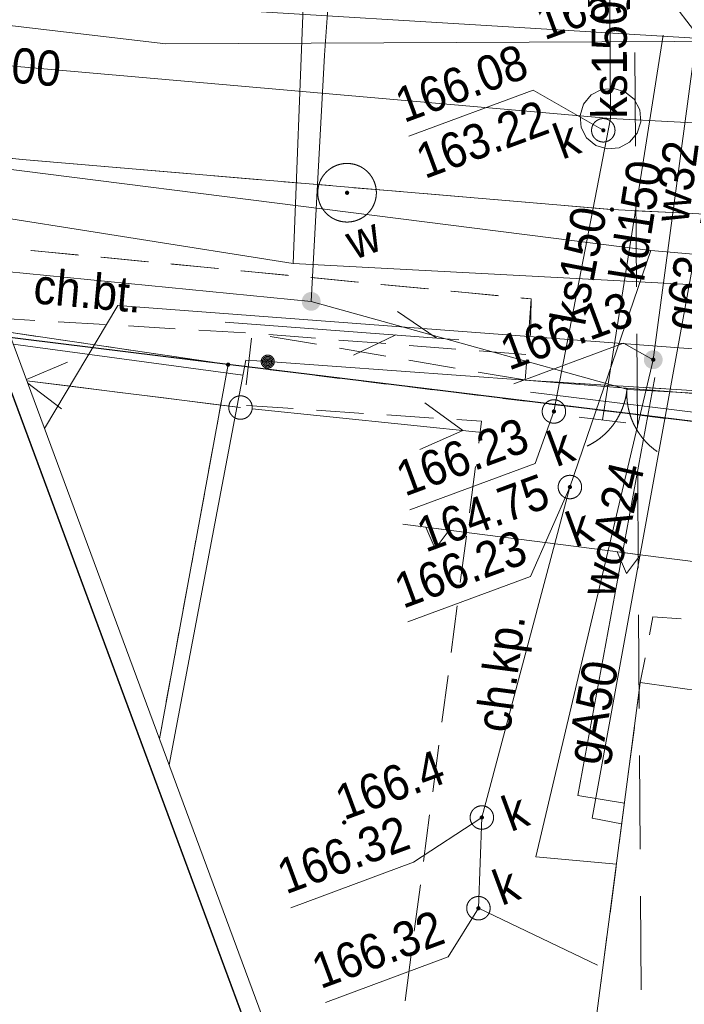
# Model space of a CAD drawing. Header units: millimetres. Extents: x -1155795 to 240441, y -422828 to 463730.
# Tile 6 of 66: x -80306 to -66131, y -40245 to -19238. Entities that reach past the tile are written whole.
import ezdxf
from ezdxf.xclip import XClip

# ---------------------------------------------------------------- set-up
doc = ezdxf.new("R2010")
doc.units = ezdxf.units.MM
doc.header["$MEASUREMENT"] = 0
doc.header["$XCLIPFRAME"] = 0
doc.linetypes.add('Dashed 1_500', pattern=[1000, 500, -500])
for name, color, linetype in [('00 PZT MAPA', 7, 'Continuous'), ('Sycow_7_203-punkt graniczny', 7, 'Continuous'), ('Sycow_7_punkt wysokościowy naturalny', 7, 'Continuous'), ('Sycow_7_RTPW02 - Punkt wysokościowy sztuczny', 7, 'Continuous'), ('Sycow_7_Szczegółowa osnowa geodezyjna pozioma', 7, 'Continuous'), ('Sycow_7_zasuwa - siec wodociągowa (punkt)', 7, 'Continuous')]:
    doc.layers.add(name, color=color, linetype=linetype)
for name, color, linetype, lineweight in [('0_Nr_pióra__27', 7, 'Continuous', 25), ('Nowe_0_Nr_pióra__27', 7, 'Continuous', 25), ('Sycow_7_218-kontur użytku gruntowego_Nr_pióra__3', 3, 'Continuous', 18), ('Sycow_7_219-działka ewidencyjna_Nr_pióra__7', 7, 'Continuous', 18), ('Sycow_7_312-budynek ewidencyjny_Nr_pióra__7', 7, 'Continuous', 18), ('Sycow_7_@Wywiad_Nr_pióra__34', 34, 'Continuous', 18), ('Sycow_7_@Zakres_Nr_pióra__6', 6, 'Continuous', 18), ('Sycow_7_brama (linia) - symbol_Nr_pióra__7', 7, 'Continuous', 18), ('Sycow_7_brama (linia)_Nr_pióra__7', 7, 'Continuous', 18), ('Sycow_7_chodnik (powierzchnia)-Atr17_Nr_pióra__7', 7, 'Continuous', 18), ('Sycow_7_chodnik (powierzchnia)_Nr_pióra__7', 7, 'Continuous', 18), ('Sycow_7_inna budowla (powierzchnia)-Atr17_Nr_pióra__7', 7, 'Continuous', 18), ('Sycow_7_krawężnik (linia)_Nr_pióra__7', 7, 'Continuous', 18), ('Sycow_7_ogrodzenie trwałe (linia)_Nr_pióra__7', 7, 'Continuous', 18), ('Sycow_7_Oś ulicy_Nr_pióra__5', 5, 'Continuous', 18), ('Sycow_7_przewód elektroenergetyczny niskiego napięcia (linia)_Nr_pióra__1', 1, 'Continuous', 18), ('Sycow_7_przewód gazowy (linia)-Atr1_Nr_pióra__7', 7, 'Continuous', 18), ('Sycow_7_przewód gazowy (linia)_Nr_pióra__40', 40, 'Continuous', 18), ('Sycow_7_przewód kanalizacyjny (linia)-Atr1_Nr_pióra__34', 34, 'Continuous', 18), ('Sycow_7_przewód kanalizacyjny (linia)_Nr_pióra__34', 34, 'Continuous', 18), ('Sycow_7_przewód telekomunikacyjny (linia)_Nr_pióra__30', 30, 'Continuous', 18), ('Sycow_7_przewód wodociągowy (linia)-Atr1_Nr_pióra__5', 5, 'Continuous', 18), ('Sycow_7_przewód wodociągowy (linia)_Nr_pióra__5', 5, 'Continuous', 18), ('Sycow_7_punkt o określonej wysokości (sieć kanalizacyjna)-Atr2_Nr_pióra__34', 34, 'Continuous', 18), ('Sycow_7_punkt o określonej wysokości (sieć kanalizacyjna)-Atr2_Nr_pióra__7', 7, 'Continuous', 18), ('Sycow_7_punkt o określonej wysokości (sieć kanalizacyjna)-Atr3_Nr_pióra__34', 34, 'Continuous', 18), ('Sycow_7_punkt o określonej wysokości (sieć kanalizacyjna)_Nr_pióra__34', 34, 'Continuous', 18), ('Sycow_7_punkt o określonej wysokości (sieć telekomunikacyjna)-Atr3_Nr_pióra__30', 30, 'Continuous', 18), ('Sycow_7_punkt o określonej wysokości (sieć wodociągowa)-Atr2_Nr_pióra__5', 5, 'Continuous', 18), ('Sycow_7_punkt o określonej wysokości (sieć wodociągowa)-Atr2_Nr_pióra__7', 7, 'Continuous', 18), ('Sycow_7_punkt o określonej wysokości (sieć wodociągowa)_Nr_pióra__5', 5, 'Continuous', 18), ('Sycow_7_punkt wysokościowy naturalny-Atr2_Nr_pióra__7', 7, 'Continuous', 18), ('Sycow_7_PZT_NLZ - Nieprzekraczalna linia zabudowy_Nr_pióra__7', 7, 'Continuous', 18), ('Sycow_7_studzienka - przewód kanalizacyjny (powierzchnia)_Nr_pióra__34', 34, 'Continuous', 18), ('Sycow_7_studzienka okrągła - przewód kanalizacyjny (punkt)-Atr17_Nr_pióra__34', 34, 'Continuous', 18), ('Sycow_7_studzienka okrągła - przewód kanalizacyjny (punkt)_Nr_pióra__34', 34, 'Continuous', 18), ('Sycow_7_SUPE04 - Przewód elektroenergetyczny niskiego napięcia_Nr_pióra__1', 1, 'Continuous', 18), ('Sycow_7_SUPT01 - Przewód telekomunikacyjny napowietrzny_Nr_pióra__30', 30, 'Continuous', 18), ('Sycow_7_Szczegółowa osnowa geodezyjna pozioma_Nr_pióra__7', 7, 'Continuous', 18), ('Sycow_7_słup (punkt)_Nr_pióra__7', 7, 'Continuous', 18), ('Sycow_7_trójnik - siec wodociągowa (punkt)_Nr_pióra__7', 7, 'Continuous', 18), ('Sycow_7_Warstwa 3_Nr_pióra__7', 7, 'Continuous', 18), ('Sycow_7_wylot kanału (punkt)_Nr_pióra__7', 7, 'Continuous', 18), ('Sycow_7_zasuwa - siec wodociągowa (punkt)-Atr17_Nr_pióra__7', 7, 'Continuous', 18)]:
    doc.layers.add(name, color=color, linetype=linetype, lineweight=lineweight)
doc.layers.add('0_Nr_pióra__99', color=7, linetype='Continuous', lineweight=0, true_color=0xaad2ff)
doc.layers.add('Sycow_7_PZT_RT - Linia rozgraniczająca_Nr_pióra__252', color=7, linetype='Continuous', lineweight=18, true_color=0x929292)
doc.styles.add('STYL_AUTOMATYCZNY_5', font='txt', dxfattribs={"width": 0.9})

# ---------------------------------------------------------------- blocks, each defined once
blk = doc.blocks.new('Rysunek_1_7', base_point=(14567, -19307))
at = {"layer": 'Sycow_7_203-punkt graniczny', "linetype": 'Continuous', "lineweight": 0, "true_color": 0x000000}
blk.add_hatch(color=178, dxfattribs=at).paths.add_polyline_path([(-75819, -26582, 1), (-75903, -26613, 1)])
at = {"layer": 'Sycow_7_punkt o określonej wysokości (sieć kanalizacyjna)_Nr_pióra__34', "linetype": 'Continuous', "lineweight": 18}
for points in [[(-67817, -21582, 1), (-67901, -21614, 1)], [(-68870, -27581, 1), (-68954, -27612, 1)], [(-68529, -29193, 1), (-68613, -29224, 1)], [(-70407, -36244, 1), (-70492, -36275, 1)], [(-70480, -38180, 1), (-70564, -38211, 1)]]:
    blk.add_hatch(color=34, dxfattribs=at).paths.add_polyline_path(points)
at = {"layer": 'Sycow_7_punkt o określonej wysokości (sieć wodociągowa)_Nr_pióra__5', "linetype": 'Continuous', "lineweight": 18}
blk.add_hatch(color=5, dxfattribs=at).paths.add_polyline_path([(-66751, -26477, 1), (-66836, -26508, 1)])
at = {"layer": 'Sycow_7_punkt wysokościowy naturalny', "linetype": 'Continuous', "lineweight": 0, "true_color": 0x000000}
blk.add_hatch(color=178, dxfattribs=at).paths.add_polyline_path([(-73343, -36350, 1), (-73427, -36381, 1)])
at = {"layer": 'Sycow_7_RTPW02 - Punkt wysokościowy sztuczny', "linetype": 'Continuous', "lineweight": 0, "true_color": 0x000000}
blk.add_hatch(color=178, dxfattribs=at).paths.add_polyline_path([(-67632, -23273, 1), (-67717, -23305, 1)])
at = {"layer": 'Sycow_7_Szczegółowa osnowa geodezyjna pozioma', "linetype": 'Continuous', "lineweight": 0, "true_color": 0x000000}
blk.add_hatch(color=178, dxfattribs=at).paths.add_polyline_path([(-73281, -22915, 1), (-73366, -22946, 1)])
at = {"layer": 'Sycow_7_zasuwa - siec wodociągowa (punkt)', "linetype": 'Continuous', "lineweight": 0, "true_color": 0x000000}
for points in [[(-74049, -25052, 1), (-74129, -25444, 1)], [(-66605, -26423, 1), (-66981, -26562, 1)]]:
    blk.add_hatch(color=178, dxfattribs=at).paths.add_polyline_path(points)
at = {"layer": 'Sycow_7_218-kontur użytku gruntowego_Nr_pióra__3', "color": 3, "linetype": 'Continuous', "lineweight": 18}
for p, q in [((-80537, -25905), (-79930, -25994)), ((-79930, -25994), (-80537, -25905)), ((-79436, -26068), (-78941, -26141)), ((-78941, -26141), (-79436, -26068)), ((-78446, -26214), (-77952, -26288)), ((-77952, -26288), (-78446, -26214)), ((-77457, -26361), (-76963, -26434)), ((-76963, -26434), (-77457, -26361)), ((-76468, -26508), (-75861, -26598)), ((-75861, -26598), (-76468, -26508)), ((-75861, -26598), (-75916, -26900)), ((-75916, -26900), (-75861, -26598)), ((-75861, -26598), (-75463, -26646)), ((-75463, -26646), (-75861, -26598)), ((-74967, -26707), (-74471, -26768)), ((-74471, -26768), (-74967, -26707)), ((-73974, -26829), (-73478, -26890)), ((-73478, -26890), (-73974, -26829)), ((-72982, -26951), (-72486, -27012)), ((-72486, -27012), (-72982, -26951)), ((-71989, -27073), (-71493, -27134)), ((-71493, -27134), (-71989, -27073)), ((-70997, -27195), (-70501, -27256)), ((-70501, -27256), (-70997, -27195)), ((-76007, -27392), (-76097, -27883)), ((-76097, -27883), (-76007, -27392)), ((-70004, -27317), (-69508, -27378)), ((-69508, -27378), (-70004, -27317)), ((-69012, -27439), (-68515, -27500)), ((-68515, -27500), (-69012, -27439)), ((-68019, -27561), (-67523, -27622)), ((-67523, -27622), (-68019, -27561)), ((-67027, -27683), (-66530, -27744)), ((-66530, -27744), (-67027, -27683)), ((-76187, -28375), (-76277, -28867)), ((-76277, -28867), (-76187, -28375)), ((-76368, -29359), (-76458, -29851)), ((-76458, -29851), (-76368, -29359)), ((-76548, -30342), (-76638, -30834)), ((-76638, -30834), (-76548, -30342)), ((-76729, -31326), (-76819, -31818)), ((-76819, -31818), (-76729, -31326)), ((-76909, -32310), (-76999, -32801)), ((-76999, -32801), (-76909, -32310)), ((-77089, -33293), (-77180, -33785)), ((-77180, -33785), (-77089, -33293)), ((-77270, -34277), (-77325, -34579)), ((-77325, -34579), (-77270, -34277))]:
    blk.add_line(p, q, dxfattribs=at)
at = {"layer": 'Sycow_7_219-działka ewidencyjna_Nr_pióra__7', "color": 7, "linetype": 'Continuous', "lineweight": 18}
for p, q in [((-80537, -25905), (-75861, -26598)), ((-77325, -34579), (-75861, -26598)), ((-75861, -26598), (-57696, -28829))]:
    blk.add_line(p, q, dxfattribs=at)
at = {"layer": 'Sycow_7_312-budynek ewidencyjny_Nr_pióra__7', "color": 7, "linetype": 'Continuous', "lineweight": 18}
for p, q in [((-68089, -41165), (-67070, -33377)), ((-67070, -33377), (-58309, -34633))]:
    blk.add_line(p, q, dxfattribs=at)
at = {"layer": 'Sycow_7_@Wywiad_Nr_pióra__34', "color": 34, "linetype": 'Continuous', "lineweight": 18, "flags": 128}
blk.add_lwpolyline([(-66845, -24165), (-56584, -25041), (-49148, -24843)], dxfattribs=at)
at = {"layer": 'Sycow_7_@Zakres_Nr_pióra__6', "color": 6, "linetype": 'Continuous', "lineweight": 18}
for p, q in [((-67171, -21938), (-67185, -19938)), ((-67152, -24938), (-67165, -22938)), ((-67132, -27938), (-67145, -25938)), ((-67112, -30937), (-67125, -28938)), ((-67093, -33937), (-67106, -31937)), ((-67073, -36937), (-67086, -34937)), ((-67053, -39937), (-67066, -37937))]:
    blk.add_line(p, q, dxfattribs=at)
at = {"layer": 'Sycow_7_brama (linia) - symbol_Nr_pióra__7', "color": 7, "linetype": 'Continuous', "lineweight": 18}
for centre, start, end in [((-68848, -26981), 295.46, 355.46), ((-65857, -27218), 175.46, 235.46)]:
    blk.add_arc(centre, 1500, start, end, dxfattribs=at)
at = {"layer": 'Sycow_7_brama (linia)_Nr_pióra__7', "color": 7, "linetype": 'Continuous', "lineweight": 18}
blk.add_line((-65183, -27272), (-69522, -26927), dxfattribs=at)
at = {"layer": 'Sycow_7_chodnik (powierzchnia)_Nr_pióra__7', "color": 7, "linetype": 'Continuous', "lineweight": 18}
for p, q in [((-78161, -22398), (-79157, -22314)), ((-76666, -22525), (-77663, -22441)), ((-75172, -22652), (-76168, -22568)), ((-73677, -22779), (-74673, -22695)), ((-72182, -22906), (-73179, -22822)), ((-70688, -23033), (-71684, -22948)), ((-69193, -23160), (-70189, -23075)), ((-67698, -23287), (-68695, -23202)), ((-66200, -23362), (-67199, -23313)), ((-79071, -24257), (-80066, -24161)), ((-80050, -24163), (-79055, -24259)), ((-77578, -24402), (-78573, -24306)), ((-78557, -24307), (-77562, -24404)), ((-76085, -24547), (-77080, -24450)), ((-77064, -24452), (-76069, -24548)), ((-74592, -24692), (-75587, -24595)), ((-75571, -24597), (-74576, -24693)), ((-73099, -24836), (-74094, -24740)), ((-74078, -24741), (-73083, -24838)), ((-71606, -24981), (-72601, -24885)), ((-72585, -24886), (-71590, -24983)), ((-70113, -25126), (-71108, -25029)), ((-71092, -25031), (-70097, -25127)), ((-80644, -25615), (-79982, -25655)), ((-79483, -25684), (-78485, -25743)), ((-77986, -25773), (-76987, -25832)), ((-76488, -25862), (-75490, -25921)), ((-75364, -26034), (-75478, -27027)), ((-74991, -25957), (-73994, -26034)), ((-73977, -26164), (-74963, -25995)), ((-73496, -26073), (-72499, -26150)), ((-72499, -26417), (-73484, -26249)), ((-72000, -26189), (-71003, -26266)), ((-70505, -26305), (-69508, -26382)), ((-71020, -26671), (-72006, -26502)), ((-69542, -26924), (-70527, -26755)), ((-68045, -27019), (-69043, -26957)), ((-68465, -26993), (-67467, -27055)), ((-66548, -27112), (-67546, -27050)), ((-66968, -27086), (-65970, -27147)), ((-75470, -27470), (-74473, -27537)), ((-73974, -27570), (-72976, -27637)), ((-72477, -27670), (-71479, -27737)), ((-70583, -28771), (-70713, -29762)), ((-70779, -30258), (-70910, -31249)), ((-70975, -31745), (-71106, -32736)), ((-71171, -33232), (-71302, -34223)), ((-67326, -35329), (-67196, -34338)), ((-71367, -34719), (-71498, -35711)), ((-67520, -36816), (-67390, -35825)), ((-71564, -36206), (-71695, -37198)), ((-67715, -38304), (-67585, -37312)), ((-71760, -37693), (-71891, -38685)), ((-67909, -39791), (-67780, -38800)), ((-71956, -39180), (-72087, -40172))]:
    blk.add_line(p, q, dxfattribs=at)
at = {"layer": 'Sycow_7_chodnik (powierzchnia)_Nr_pióra__7', "color": 7, "linetype": 'Continuous', "lineweight": 18, "flags": 128}
for points in [[(-79655, -22271), (-80254, -22221), (-80651, -22179)], [(-69413, -25974), (-69396, -25195), (-69615, -25174)], [(-69599, -25176), (-69396, -25195), (-69454, -25989)], [(-69490, -26488), (-69522, -26927), (-68964, -26962)], [(-70981, -27770), (-70455, -27806), (-70517, -28275)], [(-66875, -32364), (-66800, -31976), (-66197, -32019)], [(-67131, -33842), (-67070, -33377), (-66969, -32855)]]:
    blk.add_lwpolyline(points, dxfattribs=at)
at = {"layer": 'Sycow_7_inna budowla (powierzchnia)-Atr17_Nr_pióra__7', "color": 7, "linetype": 'Continuous', "lineweight": 18}
for p, q in [((-80164, -26914), (-79289, -26545)), ((-79218, -27058), (-80154, -26941)), ((-80135, -26991), (-79414, -27538)), ((-78226, -27183), (-79218, -27058)), ((-77234, -27307), (-78226, -27183)), ((-76242, -27432), (-77234, -27307)), ((-76242, -27432), (-75597, -27513))]:
    blk.add_line(p, q, dxfattribs=at)
at = {"layer": 'Sycow_7_krawężnik (linia)_Nr_pióra__7', "color": 7, "linetype": 'Continuous', "lineweight": 18, "flags": 128}
blk.add_lwpolyline([(113556, -22974), (108833, -22832), (87103, -22262), (62467, -21936), (49262, -22272), (35935, -22653), (29917, -22837), (10745, -23338), (-2975, -23635), (-15947, -23939), (-24806, -24115), (-45149, -24410), (-67674, -23289), (-80254, -22221), (-81968, -22041)], dxfattribs=at)
at = {"layer": 'Sycow_7_ogrodzenie trwałe (linia)_Nr_pióra__7', "color": 7, "linetype": 'Continuous', "lineweight": 18}
for p, q in [((-75544, -26821), (-80442, -26162)), ((-69522, -26927), (-75016, -26533)), ((-75016, -26533), (-75016, -26533)), ((-74989, -26535), (-74989, -26535)), ((-74961, -26537), (-74961, -26537)), ((-74933, -26539), (-74933, -26539)), ((-74906, -26541), (-74906, -26541)), ((-74878, -26543), (-74878, -26543)), ((-76093, -29726), (-77118, -35138))]:
    blk.add_line(p, q, dxfattribs=at)
at = {"layer": 'Sycow_7_ogrodzenie trwałe (linia)_Nr_pióra__7', "color": 7, "linetype": 'Continuous', "lineweight": 18, "flags": 128}
blk.add_lwpolyline([(-75016, -26533), (-75481, -26500), (-76093, -29726)], dxfattribs=at)
at = {"layer": 'Sycow_7_ogrodzenie trwałe (linia)_Nr_pióra__7', "color": 7, "linetype": 'Continuous', "lineweight": 18}
for radius in [139, 111, 83.3, 55.6, 27.8]:
    blk.add_circle((-75016, -26533), radius, dxfattribs=at)
at = {"layer": 'Sycow_7_Oś ulicy_Nr_pióra__5', "color": 5, "linetype": 'Continuous', "lineweight": 18, "flags": 128}
blk.add_lwpolyline([(-83070, -19065), (-77190, -19753), (-19864, -19492), (59637, -14954), (111023, -16134)], dxfattribs=at)
at = {"layer": 'Sycow_7_przewód elektroenergetyczny niskiego napięcia (linia)_Nr_pióra__1', "color": 1, "linetype": 'Continuous', "lineweight": 18}
blk.add_line((-80154, -26941), (-75597, -27513), dxfattribs=at)
at = {"layer": 'Sycow_7_przewód gazowy (linia)_Nr_pióra__40', "color": 40, "linetype": 'Continuous', "lineweight": 18}
blk.add_line((-73804, -7068), (-74473, -24441), dxfattribs=at)
at = {"layer": 'Sycow_7_przewód gazowy (linia)_Nr_pióra__40', "color": 40, "linetype": 'Continuous', "lineweight": 18, "flags": 128}
for points in [[(-67468, -36393), (-68098, -36274), (-64593, -16998)], [(-81489, -23333), (-74473, -24441), (-65760, -24905), (-47998, -26998), (-35625, -27151), (-6779, -25513), (14559, -24191), (20451, -23054), (48781, -22183), (76948, -21906), (87474, -22199), (101858, -22887)], [(-66759, -26874), (-68405, -35791), (-67406, -35954)]]:
    blk.add_lwpolyline(points, dxfattribs=at)
at = {"layer": 'Sycow_7_przewód kanalizacyjny (linia)_Nr_pióra__34', "color": 34, "linetype": 'Continuous', "lineweight": 18}
for p, q in [((-67706, -21349), (-67740, -13108)), ((-46690, -20798), (-83251, -18575)), ((-66584, -19569), (-67874, -27778)), ((-67706, -21349), (-82410, -20055)), ((-67706, -21349), (-68912, -27597)), ((-50054, -22224), (-67706, -21349)), ((-81889, -22253), (-66845, -24165))]:
    blk.add_line(p, q, dxfattribs=at)
at = {"layer": 'Sycow_7_przewód kanalizacyjny (linia)_Nr_pióra__34', "color": 34, "linetype": 'Continuous', "lineweight": 18, "flags": 128}
blk.add_lwpolyline([(-67982, -39409), (-70522, -38195), (-70449, -36260), (-68571, -29209), (-66845, -24165)], dxfattribs=at)
at = {"layer": 'Sycow_7_przewód telekomunikacyjny (linia)_Nr_pióra__30', "color": 30, "linetype": 'Continuous', "lineweight": 18}
blk.add_line((-79776, -27960), (-78215, -25337), dxfattribs=at)
at = {"layer": 'Sycow_7_przewód telekomunikacyjny (linia)_Nr_pióra__30', "color": 30, "linetype": 'Continuous', "lineweight": 18, "flags": 128}
blk.add_lwpolyline([(-78215, -25337), (-49168, -27527), (-40208, -27792), (-26117, -27256), (10823, -25073)], dxfattribs=at)
at = {"layer": 'Sycow_7_przewód wodociągowy (linia)_Nr_pióra__5', "color": 5, "linetype": 'Continuous', "lineweight": 18}
blk.add_line((-73806, -19993), (-74089, -25248), dxfattribs=at)
at = {"layer": 'Sycow_7_przewód wodociągowy (linia)_Nr_pióra__5', "color": 5, "linetype": 'Continuous', "lineweight": 18, "flags": 128}
for points in [[(-66426, -18615), (-66452, -18774), (-65867, -19549), (-66793, -26492)], [(56731, -21074), (56633, -21558), (53002, -21889), (48325, -21872), (31301, -21714), (29257, -22097), (21060, -23373), (13886, -24675), (-7481, -26210), (-16440, -26840), (-28419, -27778), (-36529, -28051), (-47880, -28009), (-55848, -27771), (-67336, -27130), (-74089, -25248), (-81033, -24565)], [(-67575, -37254), (-69295, -37101), (-66793, -26492)]]:
    blk.add_lwpolyline(points, dxfattribs=at)
at = {"layer": 'Sycow_7_punkt o określonej wysokości (sieć kanalizacyjna)-Atr2_Nr_pióra__7', "color": 7, "linetype": 'Continuous', "lineweight": 18, "flags": 128}
for points in [[(-67859, -21598), (-69358, -20745), (-72005, -21725)], [(-68912, -27597), (-69312, -28705), (-71988, -29696)], [(-68571, -29209), (-69410, -31119), (-72026, -32087)], [(-70449, -36260), (-71908, -37216), (-74525, -38184)], [(-70522, -38195), (-71171, -39235), (-73787, -40204)]]:
    blk.add_lwpolyline(points, dxfattribs=at)
at = {"layer": 'Sycow_7_punkt o określonej wysokości (sieć wodociągowa)-Atr2_Nr_pióra__7', "color": 7, "linetype": 'Continuous', "lineweight": 18, "flags": 128}
blk.add_lwpolyline([(-66793, -26492), (-67425, -26140), (-69768, -27007)], dxfattribs=at)
at = {"layer": 'Sycow_7_PZT_NLZ - Nieprzekraczalna linia zabudowy_Nr_pióra__7', "color": 7, "linetype": 'Continuous', "lineweight": 18}
for p, q in [((-72131, -30000), (-70660, -30190)), ((-70660, -30190), (-67437, -30607)), ((-67437, -30607), (-67189, -30639)), ((-67189, -30639), (-63966, -31056))]:
    blk.add_line(p, q, dxfattribs=at)
at = {"layer": 'Sycow_7_PZT_NLZ - Nieprzekraczalna linia zabudowy_Nr_pióra__7', "color": 7, "linetype": 'Continuous', "lineweight": 18, "flags": 128}
for points in [[(-71643, -30063), (-71148, -30127), (-71448, -30526)], [(-67561, -30591), (-67065, -30655), (-67366, -31055)]]:
    blk.add_lwpolyline(points, close=True, dxfattribs=at)
at = {"layer": 'Sycow_7_PZT_RT - Linia rozgraniczająca_Nr_pióra__252', "color": 252, "linetype": 'Continuous', "lineweight": 18, "true_color": 0x929292, "flags": 128}
blk.add_lwpolyline([(-69413, -27188), (-57683, -28629), (-39732, -28747), (-23839, -27797), (-19841, -27565), (30, -26370), (20336, -25057), (40462, -23652), (60827, -22726), (85533, -23424)], dxfattribs=at)
at = {"layer": 'Sycow_7_studzienka - przewód kanalizacyjny (powierzchnia)_Nr_pióra__34', "color": 34, "linetype": 'Continuous', "lineweight": 18, "flags": 128}
blk.add_lwpolyline([(-68016, -21923), (-68214, -21761), (-68329, -21537), (-68351, -21279), (-68279, -21039), (-68118, -20841), (-67894, -20726), (-67635, -20705), (-67396, -20776), (-67197, -20937), (-67083, -21161), (-67061, -21420), (-67133, -21659), (-67297, -21848), (-67518, -21973), (-67777, -21994)], close=True, dxfattribs=at)
at = {"layer": 'Sycow_7_studzienka okrągła - przewód kanalizacyjny (punkt)_Nr_pióra__34', "color": 34, "linetype": 'Continuous', "lineweight": 18}
for centre in [(-67859, -21598), (-68912, -27597), (-68571, -29209), (-70449, -36260), (-70522, -38195)]:
    blk.add_circle(centre, 250, dxfattribs=at)
at = {"layer": 'Sycow_7_SUPE04 - Przewód elektroenergetyczny niskiego napięcia_Nr_pióra__1', "color": 1, "linetype": 'Continuous', "lineweight": 18}
for p, q in [((-70856, -28003), (-71666, -27416)), ((-75348, -27538), (-70375, -28052)), ((-71769, -28411), (-70856, -28003))]:
    blk.add_line(p, q, dxfattribs=at)
at = {"layer": 'Sycow_7_SUPT01 - Przewód telekomunikacyjny napowietrzny_Nr_pióra__30', "color": 30, "linetype": 'Continuous', "lineweight": 18}
for p, q in [((-71420, -26029), (-72246, -25465)), ((-75924, -25688), (-70938, -26065)), ((-73185, -26397), (-72284, -25963))]:
    blk.add_line(p, q, dxfattribs=at)
at = {"layer": 'Sycow_7_Szczegółowa osnowa geodezyjna pozioma_Nr_pióra__7', "color": 7, "linetype": 'Continuous', "lineweight": 18}
blk.add_circle((-73324, -22930), 625, dxfattribs=at)
at = {"layer": 'Sycow_7_słup (punkt)_Nr_pióra__7', "color": 7, "linetype": 'Continuous', "lineweight": 18}
blk.add_circle((-75597, -27513), 250, dxfattribs=at)
at = {"layer": 'Sycow_7_trójnik - siec wodociągowa (punkt)_Nr_pióra__7', "color": 7, "linetype": 'Continuous', "lineweight": 18}
blk.add_line((-73731, -18996), (-73806, -19993), dxfattribs=at)
at = {"layer": 'Sycow_7_Warstwa 3_Nr_pióra__7', "color": 7, "linetype": 'Continuous', "lineweight": 18, "flags": 128}
blk.add_lwpolyline([(27307, -64122), (35308, -85732), (124558, -52686), (67236, 102126), (-104410, 38571), (-55090, -94631)], close=True, dxfattribs=at)
blk.add_lwpolyline([(-104955, 38915), (-38217, -141329)], dxfattribs=at)
at = {"layer": 'Sycow_7_wylot kanału (punkt)_Nr_pióra__7', "color": 7, "linetype": 'Continuous', "lineweight": 18}
blk.add_line((-68370, -27715), (-67378, -27841), dxfattribs=at)
at = {"layer": 'Sycow_7_chodnik (powierzchnia)-Atr17_Nr_pióra__7', "color": 7, "linetype": 'Continuous', "lineweight": 18, "char_height": 750, "attachment_point": 7, "style": 'STYL_AUTOMATYCZNY_5'}
for s, insert, rotation in [('\\A1;{\\pql;\\fArial|b0|i0|c0|p0;\\W0.900000;ch.bt.}', (-80034, -25297), 354.8528), ('\\A1;{\\pql;\\fArial|b0|i0|c0|p0;\\W0.900000;ch.kp.}', (-69626, -34500), 82.483)]:
    blk.add_mtext(s, dxfattribs=dict(at, insert=insert, rotation=rotation))
at = {"layer": 'Sycow_7_przewód gazowy (linia)-Atr1_Nr_pióra__7', "color": 7, "linetype": 'Continuous', "lineweight": 18, "char_height": 750, "attachment_point": 4, "style": 'STYL_AUTOMATYCZNY_5'}
for s, insert, rotation in [('\\A1;{\\pql;\\fArial|b0|i0|c0|p0;\\W0.900000;g63}', (-66115, -25862), 79.695), ('\\A1;{\\pql;\\fArial|b0|i0|c0|p0;\\W0.900000;gA50}', (-68190, -35119), 79.538)]:
    blk.add_mtext(s, dxfattribs=dict(at, insert=insert, rotation=rotation))
at = {"layer": 'Sycow_7_przewód kanalizacyjny (linia)-Atr1_Nr_pióra__34', "color": 34, "linetype": 'Continuous', "lineweight": 18, "char_height": 750, "attachment_point": 4, "style": 'STYL_AUTOMATYCZNY_5'}
for s, insert, rotation in [('\\A1;{\\pql;\\fArial|b0|i0|c0|p0;\\W0.900000;ks150}', (-67721, -21349), 90.234), ('\\A1;{\\pql;\\fArial|b0|i0|c0|p0;\\W0.900000;ks300}', (-81936, -20078), 354.968), ('\\A1;{\\pql;\\fArial|b0|i0|c0|p0;\\W0.900000;kd150}', (-67360, -24794), 81.069), ('\\A1;{\\pql;\\fArial|b0|i0|c0|p0;\\W0.900000;ks150}', (-68618, -25723), 79.076)]:
    blk.add_mtext(s, dxfattribs=dict(at, insert=insert, rotation=rotation))
at = {"layer": 'Sycow_7_przewód wodociągowy (linia)-Atr1_Nr_pióra__5', "color": 5, "linetype": 'Continuous', "lineweight": 18, "char_height": 750, "attachment_point": 4, "style": 'STYL_AUTOMATYCZNY_5'}
for s, insert, rotation in [('\\A1;{\\pql;\\fArial|b0|i0|c0|p0;\\W0.900000;w32}', (-66414, -23551), 82.399), ('\\A1;{\\pql;\\fArial|b0|i0|c0|p0;\\W0.900000;woA24}', (-67997, -31514), 76.73)]:
    blk.add_mtext(s, dxfattribs=dict(at, insert=insert, rotation=rotation))
at = {"layer": 'Sycow_7_punkt o określonej wysokości (sieć kanalizacyjna)-Atr2_Nr_pióra__34', "color": 34, "linetype": 'Continuous', "lineweight": 18, "char_height": 750, "attachment_point": 7, "rotation": 20.318, "style": 'STYL_AUTOMATYCZNY_5'}
for s, insert in [('\\A1;{\\pql;\\fArial|b0|i0|c0|p0;\\W0.900000;166.08}', (-72105, -21455)), ('\\A1;{\\pql;\\fArial|b0|i0|c0|p0;\\W0.900000;166.23}', (-72088, -29426)), ('\\A1;{\\pql;\\fArial|b0|i0|c0|p0;\\W0.900000;166.23}', (-72126, -31818)), ('\\A1;{\\pql;\\fArial|b0|i0|c0|p0;\\W0.900000;166.32}', (-74625, -37914)), ('\\A1;{\\pql;\\fArial|b0|i0|c0|p0;\\W0.900000;166.32}', (-73887, -39934))]:
    blk.add_mtext(s, dxfattribs=dict(at, insert=insert))
at = {"layer": 'Sycow_7_punkt o określonej wysokości (sieć kanalizacyjna)-Atr3_Nr_pióra__34', "color": 34, "linetype": 'Continuous', "lineweight": 18, "char_height": 750, "attachment_point": 7, "rotation": 20.318, "style": 'STYL_AUTOMATYCZNY_5'}
for s, insert in [('\\A1;{\\pql;\\fArial|b0|i0|c0|p0;\\W0.900000;163.22}', (-71662, -22651)), ('\\A1;{\\pql;\\fArial|b0|i0|c0|p0;\\W0.900000;164.75}', (-71645, -30622))]:
    blk.add_mtext(s, dxfattribs=dict(at, insert=insert))
at = {"layer": 'Sycow_7_punkt o określonej wysokości (sieć telekomunikacyjna)-Atr3_Nr_pióra__30', "color": 30, "linetype": 'Continuous', "lineweight": 18, "insert": (-69109, -19691), "char_height": 750, "attachment_point": 7, "rotation": 20.318, "style": 'STYL_AUTOMATYCZNY_5'}
blk.add_mtext('\\A1;{\\pql;\\fArial|b0|i0|c0|p0;\\W0.900000;165.27}', dxfattribs=at)
at = {"layer": 'Sycow_7_punkt o określonej wysokości (sieć wodociągowa)-Atr2_Nr_pióra__5', "color": 5, "linetype": 'Continuous', "lineweight": 18, "insert": (-69868, -26737), "char_height": 750, "attachment_point": 7, "rotation": 20.318, "style": 'STYL_AUTOMATYCZNY_5'}
blk.add_mtext('\\A1;{\\pql;\\fArial|b0|i0|c0|p0;\\W0.900000;166.13}', dxfattribs=at)
at = {"layer": 'Sycow_7_punkt wysokościowy naturalny-Atr2_Nr_pióra__7', "color": 7, "linetype": 'Continuous', "lineweight": 18, "insert": (-73386, -36334), "char_height": 750, "attachment_point": 7, "rotation": 20.318, "style": 'STYL_AUTOMATYCZNY_5'}
blk.add_mtext('\\A1;{\\pql;\\fArial|b0|i0|c0|p0;\\W0.900000;166.4}', dxfattribs=at)
at = {"layer": 'Sycow_7_studzienka okrągła - przewód kanalizacyjny (punkt)-Atr17_Nr_pióra__34', "color": 34, "linetype": 'Continuous', "lineweight": 18, "char_height": 750, "attachment_point": 7, "rotation": 20.318, "style": 'STYL_AUTOMATYCZNY_5'}
for insert in [(-68735, -22228), (-68861, -28788), (-68462, -30508), (-69833, -36572), (-70027, -38148)]:
    blk.add_mtext('\\A1;{\\pql;\\fArial|b0|i0|c0|p0;\\W0.900000;k}', dxfattribs=dict(at, insert=insert))
at = {"layer": 'Sycow_7_zasuwa - siec wodociągowa (punkt)-Atr17_Nr_pióra__7', "color": 7, "linetype": 'Continuous', "lineweight": 18, "insert": (-73173, -24369), "char_height": 750, "attachment_point": 7, "rotation": 20.318, "style": 'STYL_AUTOMATYCZNY_5'}
blk.add_mtext('\\A1;{\\pql;\\fArial|b0|i0|c0|p0;\\W0.900000;w}', dxfattribs=at)

msp = doc.modelspace()

# ---------------------------------------------------------------- block references
at = {"layer": '00 PZT MAPA', "color": 7, "linetype": 'Continuous', "lineweight": 15}
ref = msp.add_blockref('Rysunek_1_7', (14567, -19307), dxfattribs=at)
XClip(ref).set_block_clipping_path([(-38444.7789564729, -141413.2871562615), (134317.2398628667, -77444.9644498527), (67578.7707096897, 102798.5088210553), (-105183.2481096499, 38830.1861146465)])

# ---------------------------------------------------------------- next in the draw order: linework, layer by layer
at = {"layer": '0_Nr_pióra__27', "color": 7, "linetype": 'Continuous', "lineweight": 25}
msp.add_lwpolyline([(-104959, 38920), (67575, 102803), (134314, -77440), (-38220, -141324)], close=True, dxfattribs=at)
at = {"layer": '0_Nr_pióra__99', "color": 141, "linetype": 'Dashed 1_500', "lineweight": 0, "true_color": 0xaad2ff}
for centre, radius in [((-56052, -28118), 150000), ((-34105, -15278), 75000)]:
    msp.add_circle(centre, radius, dxfattribs=at)
at = {"layer": 'Nowe_0_Nr_pióra__27', "color": 7, "linetype": 'Continuous', "lineweight": 25}
msp.add_lwpolyline([(100773, -24050), (60825, -22921), (40470, -23847), (20346, -25252), (-129, -26520), (-19833, -27759), (-23831, -27992), (-39690, -28867), (-57700, -28824), (-75865, -26593), (-80932, -25970)], dxfattribs=at)

doc.saveas('drawing.dxf')
